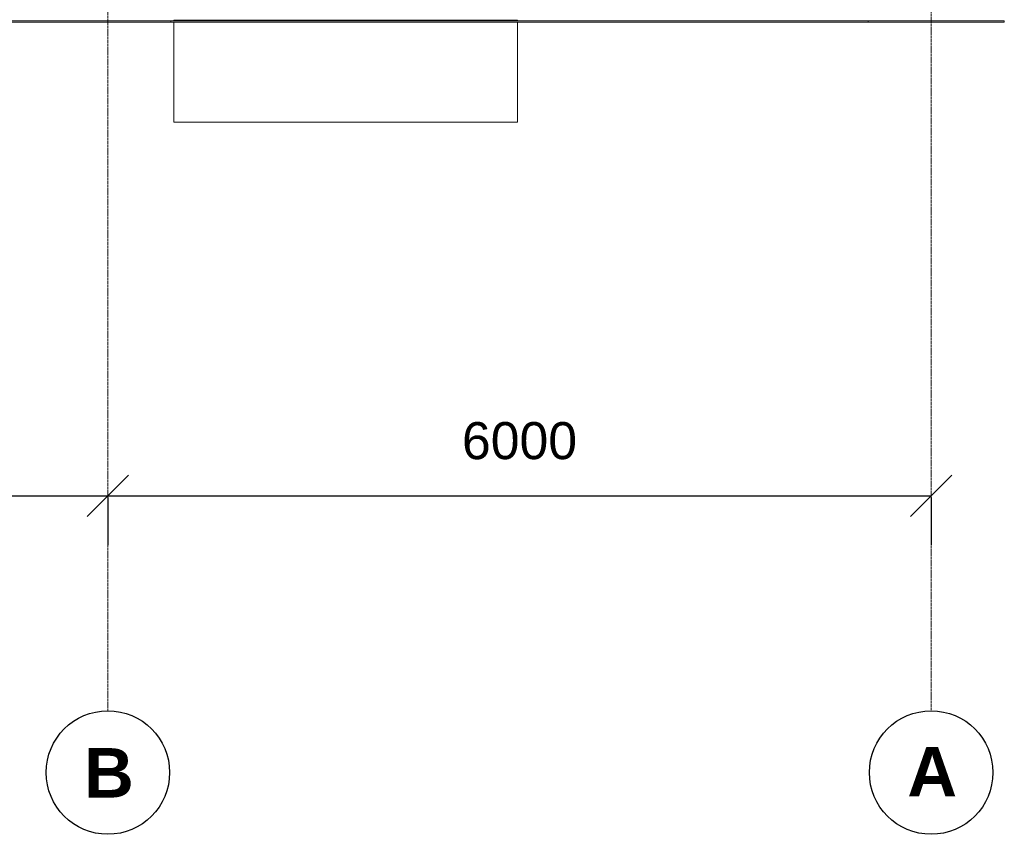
# Model space of a CAD drawing. Header units: millimetres. Extents: x -197461 to 862495, y -970068 to 63888.
# Tile 41 of 205: x -87866 to -80690, y -636389 to -630454. Entities that reach past the tile are written whole.
import ezdxf

# ---------------------------------------------------------------- set-up
doc = ezdxf.new("R2010")
doc.units = ezdxf.units.MM
doc.linetypes.add('Grid Line', pattern=[22.225, 12.7, -3.175, 3.175, -3.175])
doc.layers.get('0').update_dxf_attribs({"linetype": 'CONTINUOUS'})
doc.layers.get('Defpoints').update_dxf_attribs({"linetype": 'CONTINUOUS'})
for name, color, linetype, lineweight in [('A-ANNO-DIMS', 211, 'CONTINUOUS', 9), ('A-MASS', 70, 'CONTINUOUS', 5), ('S-GRID', 1, 'CONTINUOUS', 9), ('S-GRID-IDEN', 1, 'CONTINUOUS', 25)]:
    doc.layers.add(name, color=color, linetype=linetype, lineweight=lineweight)
doc.styles.add('ARIAL', font='arialbd.ttf')
doc.styles.add('Arial_2', font='arial.ttf', dxfattribs={"height": 270})
doc.dimstyles.new('Arrow_-_2_5mm_Arial', dxfattribs={"dimscale": 304.8, "dimtxt": 275.470038, "dimasz": 0.984252, "dimexe": 1.181102, "dimexo": 0.738189, "dimgap": 0.86122, "dimtad": 1, "dimdec": 0, "dimrnd": 5, "dimzin": 0, "dimdsep": 46, "dimtxsty": 'Arial_2', "dimblk1": 'OBLIQUE', "dimblk2": 'OBLIQUE', "dimsah": 1, "dimcen": 0.09, "dimazin": 0, "dimtfac": 1, "dimtdec": 4, "dimtix": 1, "dimtmove": 0, "dimatfit": 3, "dimfxl": 1, "dimtvp": 1, "dimtfill": 1, "dimtolj": 1, "dimtzin": 0, "dimarcsym": 2})

# ---------------------------------------------------------------- blocks, each defined once
blk = doc.blocks.new('Grid - Ass 4_0mm-197408-Trešā stāva plāns uz atzīmes 6_800')
at = {"layer": 'S-GRID-IDEN'}
blk.add_circle((0, 0), 3, dxfattribs=at)
blk = doc.blocks.new('_OBLIQUE')
at = {"color": 0, "linetype": 'ByBlock'}
blk.add_line((-0.5, -0.5), (0.5, 0.5), dxfattribs=at)
blk = doc.blocks.new('*D1310')
at = {"layer": 'A-ANNO-DIMS', "color": 0, "lineweight": -2, "transparency": 16777216}
for p, q in [((-93223.3, -633923.5), (-87223.3, -633923.5)), ((-93223.3, -633936.3), (-93223.3, -634283.5)), ((-87223.3, -633936.3), (-87223.3, -634283.5))]:
    blk.add_line(p, q, dxfattribs=at)
at = {"layer": 'Defpoints', "color": 0, "transparency": 16777216}
for p in [(-93223.3, -633711.3), (-87223.3, -633711.3), (-87223.3, -633923.5)]:
    blk.add_point(p, dxfattribs=at)
at = {"layer": 'A-ANNO-DIMS', "color": 0, "lineweight": -2, "transparency": 16777216, "xscale": 299.9999999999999, "yscale": 299.9999999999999, "zscale": 299.9999999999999, "rotation": 180}
blk.add_blockref('_OBLIQUE', (-93223.3, -633923.5), dxfattribs=at)
at = {"layer": 'A-ANNO-DIMS', "color": 0, "lineweight": -2, "transparency": 16777216, "xscale": 299.9999999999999, "yscale": 299.9999999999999, "zscale": 299.9999999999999}
blk.add_blockref('_OBLIQUE', (-87223.3, -633923.5), dxfattribs=at)
at = {"layer": 'A-ANNO-DIMS', "color": 0, "transparency": 16777216, "insert": (-90223.3, -633523.1), "char_height": 270, "attachment_point": 5, "style": 'Arial_2', "bg_fill": 3, "box_fill_scale": 1.1, "bg_fill_color": 256, "bg_fill_true_color": 13158600, "bg_fill_transparency": 0}
blk.add_mtext('\\A1;6000', dxfattribs=at)
blk = doc.blocks.new('*D1311')
at = {"layer": 'A-ANNO-DIMS', "color": 0, "lineweight": -2, "transparency": 16777216}
for p, q in [((-87223.3, -633923.5), (-81223.3, -633923.5)), ((-87223.3, -633936.3), (-87223.3, -634283.5)), ((-81223.3, -633936.3), (-81223.3, -634283.5))]:
    blk.add_line(p, q, dxfattribs=at)
at = {"layer": 'Defpoints', "color": 0, "transparency": 16777216}
for p in [(-87223.3, -633711.3), (-81223.3, -633711.3), (-81223.3, -633923.5)]:
    blk.add_point(p, dxfattribs=at)
at = {"layer": 'A-ANNO-DIMS', "color": 0, "lineweight": -2, "transparency": 16777216, "xscale": 299.9999999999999, "yscale": 299.9999999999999, "zscale": 299.9999999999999, "rotation": 180}
blk.add_blockref('_OBLIQUE', (-87223.3, -633923.5), dxfattribs=at)
at = {"layer": 'A-ANNO-DIMS', "color": 0, "lineweight": -2, "transparency": 16777216, "xscale": 299.9999999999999, "yscale": 299.9999999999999, "zscale": 299.9999999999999}
blk.add_blockref('_OBLIQUE', (-81223.3, -633923.5), dxfattribs=at)
at = {"layer": 'A-ANNO-DIMS', "color": 0, "transparency": 16777216, "insert": (-84223.3, -633523.1), "char_height": 270, "attachment_point": 5, "style": 'Arial_2', "bg_fill": 3, "box_fill_scale": 1.1, "bg_fill_color": 256, "bg_fill_true_color": 13158600, "bg_fill_transparency": 0}
blk.add_mtext('\\A1;6000', dxfattribs=at)

msp = doc.modelspace()

# ---------------------------------------------------------------- linework, layer by layer
at = {"color": 251, "lineweight": 5, "true_color": 0x636466}
for p, q in [((-81681.77883, -630461.89165), (-86765.31531, -630461.89165)), ((-86765.31531, -630471.89165), (-81681.77883, -630471.89165)), ((-86741.77953, -630471.89165), (-86741.77956, -631201.08655)), ((-86741.77953, -630458.81429), (-84236.89109, -630458.81438)), ((-86741.77953, -630458.81429), (-86741.77953, -630461.84493)), ((-86741.77953, -630461.84493), (-86741.77953, -630461.89156)), ((-84236.89112, -631201.08665), (-84236.89109, -630471.89165)), ((-84236.89109, -630461.84503), (-84236.89109, -630458.81438)), ((-84236.89109, -630461.84503), (-84236.89109, -630461.89165)), ((-86741.77956, -631201.08655), (-84236.89112, -631201.08665))]:
    msp.add_line(p, q, dxfattribs=at)
at = {"layer": 'A-MASS', "color": 251, "lineweight": 18, "true_color": 0x636466}
for p, q in [((-86765.31531, -630461.89165), (-90211.40911, -630461.89165)), ((-90211.40911, -630471.89165), (-86765.31531, -630471.89165)), ((-86765.31531, -630471.89165), (-86765.31531, -630461.89165)), ((-80690.10858, -630461.89165), (-81681.77883, -630461.89165)), ((-81681.77883, -630461.89165), (-81681.77883, -630471.89165)), ((-81681.77883, -630471.89165), (-80690.10858, -630471.89165)), ((-80690.10858, -630471.89165), (-80690.10858, -630461.89165))]:
    msp.add_line(p, q, dxfattribs=at)
at = {"layer": 'S-GRID', "color": 251, "linetype": 'Grid Line', "true_color": 0x636466}
for p, q in [((-87223.31524, -635489.27978), (-87223.31524, -627641.16703)), ((-81223.31524, -627641.16703), (-81223.31524, -635489.27978))]:
    msp.add_line(p, q, dxfattribs=at)

# ---------------------------------------------------------------- block references
at = {"layer": 'S-GRID-IDEN', "color": 251, "true_color": 0x636466, "xscale": 149.9999999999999, "yscale": 149.9999999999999, "zscale": 149.9999999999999}
msp.add_blockref('Grid - Ass 4_0mm-197408-Trešā stāva plāns uz atzīmes 6_800', (-87223.31524, -635939.27978), dxfattribs=at)
at = {"layer": 'S-GRID-IDEN', "color": 251, "true_color": 0x636466, "xscale": 149.9999999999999, "yscale": 149.9999999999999, "zscale": 149.9999999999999, "rotation": 180}
msp.add_blockref('Grid - Ass 4_0mm-197408-Trešā stāva plāns uz atzīmes 6_800', (-81223.31524, -635939.27978), dxfattribs=at)

# ---------------------------------------------------------------- texts
at = {"layer": 'S-GRID-IDEN', "color": 251, "lineweight": 9, "true_color": 0x636466, "char_height": 360, "width": 408.860625, "attachment_point": 1, "style": 'ARIAL'}
for s, insert in [('B', (-87397.49834, -635761.47718)), ('A', (-81397.13214, -635753.73863))]:
    msp.add_mtext(s, dxfattribs=dict(at, insert=insert))

# ---------------------------------------------------------------- next in the draw order: dimensions: what is measured, and where the dimension line sits
at = {"layer": 'A-ANNO-DIMS', "color": 251, "true_color": 0x636466}
dim = msp.add_linear_dim(base=(-87223.31524, -633923.45308), p1=(-93223.31524, -633711.32105), p2=(-87223.31524, -633711.32105), dimstyle='Arrow_-_2_5mm_Arial', override={"dimpost": '<>', "dimfxl": 6000}, dxfattribs=at)
dim.commit()
dim.dimension.update_dxf_attribs({"geometry": '*D1310', "text_midpoint": (-90223.31524, -633523.09838)})

# ---------------------------------------------------------------- next in the draw order: dimensions: what is measured, and where the dimension line sits
dim = msp.add_linear_dim(base=(-81223.31524, -633923.45308), p1=(-87223.31524, -633711.32105), p2=(-81223.31524, -633711.32105), dimstyle='Arrow_-_2_5mm_Arial', override={"dimpost": '<>', "dimfxl": 6000}, dxfattribs=at)
dim.commit()
dim.dimension.update_dxf_attribs({"geometry": '*D1311', "text_midpoint": (-84223.31524, -633523.09838)})

doc.saveas('drawing.dxf')
